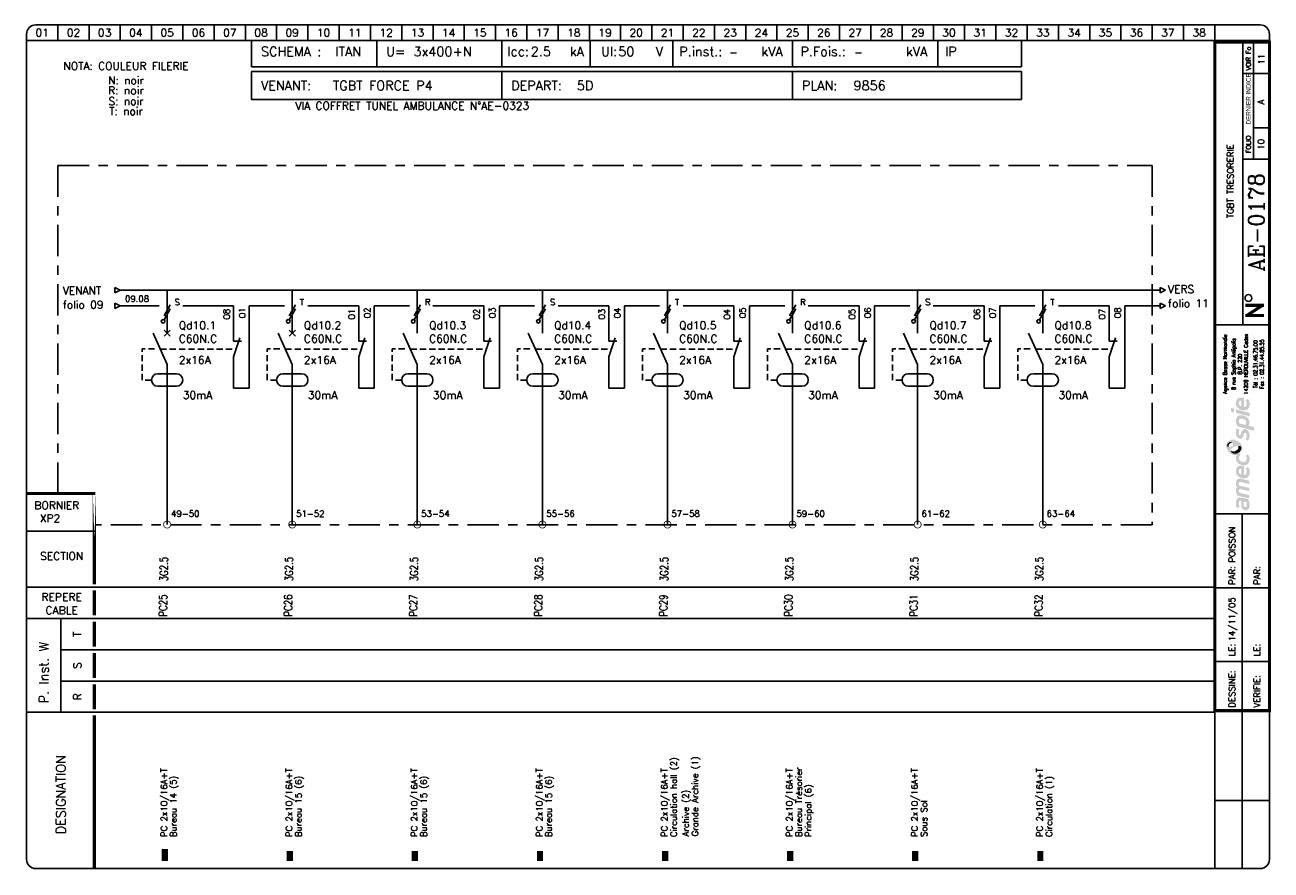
# Model space of a CAD drawing. Header units: millimetres. Extents: x 0 to 398, y -1 to 270.
import ezdxf
from ezdxf.enums import TextEntityAlignment as Align

# ---------------------------------------------------------------- set-up
doc = ezdxf.new("R2010")
doc.units = ezdxf.units.MM
doc.header["$LTSCALE"] = 20
doc.header["$MEASUREMENT"] = 0
doc.linetypes.add('AXES', pattern=[0.95, 0.5, -0.15, 0.15, -0.15])
doc.linetypes.add('DISCONTINU', pattern=[0.15, 0.1, -0.05])
for name, color, linetype in [('POINTILLE', 5, 'DISCONTINU'), ('TEXTE', 3, 'Continuous'), ('TRAIAXE', 6, 'AXES'), ('TRAIFIN', 1, 'Continuous'), ('TRAIGROS', 2, 'Continuous'), ('TRAIMOY', 4, 'Continuous')]:
    doc.layers.add(name, color=color, linetype=linetype)
doc.styles.add('ROMANC', font='romanc')
doc.styles.add('ROMANS8', font='ROMANS8.shx')
doc.styles.get("Standard").update_dxf_attribs({"font": 'simplex.shx'})
doc.styles.add('TEXTE', font='txt8', dxfattribs={"height": 2.5})
doc.styles.add('TXT', font='txt', dxfattribs={"width": 0.8})

# ---------------------------------------------------------------- blocks, each defined once
blk = doc.blocks.new('CART')
at = {"layer": 'TEXTE', "color": 7}
for p, q in [((72.02, 264.91), (72.02, 256.49)), ((112.02, 264.91), (112.02, 256.49)), ((152.02, 264.91), (152.02, 256.49)), ((180.26, 264.91), (180.26, 256.49)), ((206.73, 264.91), (206.73, 256.49)), ((244.98, 264.91), (244.98, 256.49)), ((291.46, 264.91), (291.46, 256.49)), ((318.22, 264.91), (318.22, 256.49)), ((318.22, 256.49), (72.02, 256.49)), ((72, 255), (318.25, 255)), ((72, 246), (72, 255)), ((152, 255), (152, 246)), ((245, 255), (245, 246)), ((318.25, 255), (318.25, 246)), ((318.25, 246), (72, 246)), ((11.02, 79.91), (11.02, 49.91))]:
    blk.add_line(p, q, dxfattribs=at)
at = {"layer": 'TEXTE', "color": 7, "const_width": 1}
for points in [[(395.77, 180.16), (389.77, 180.16)], [(390.27, 176.91), (395.27, 180.16)], [(395.77, 176.91), (389.77, 176.91)]]:
    blk.add_lwpolyline(points, dxfattribs=at)
at = {"layer": 'TEXTE', "color": 7}
blk.add_circle((390.78, 182.5), 1.08, dxfattribs=at)
at = {"layer": 'TRAIAXE', "color": 6}
for p, q in [((10.02, 224.91), (360.02, 224.91)), ((10.02, 119.91), (10.02, 224.91)), ((360.02, 224.91), (360.02, 109.91)), ((360.02, 109.91), (22.02, 109.91))]:
    blk.add_line(p, q, dxfattribs=at)
at = {"layer": 'TRAIFIN', "color": 7}
for p, q in [((10.02, 269.91), (10.02, 264.91)), ((20.02, 269.91), (20.02, 264.91)), ((30.02, 269.91), (30.02, 264.91)), ((40.02, 269.91), (40.02, 264.91)), ((50.02, 269.91), (50.02, 264.91)), ((60.02, 269.91), (60.02, 264.91)), ((70.02, 269.91), (70.02, 264.91)), ((80.02, 269.91), (80.02, 264.91)), ((90.02, 269.91), (90.02, 264.91)), ((100.02, 269.91), (100.02, 264.91)), ((110.02, 269.91), (110.02, 264.91)), ((120.02, 269.91), (120.02, 264.91)), ((130.02, 269.91), (130.02, 264.91)), ((140.02, 269.91), (140.02, 264.91)), ((150.02, 269.91), (150.02, 264.91)), ((160.02, 269.91), (160.02, 264.91)), ((170.02, 269.91), (170.02, 264.91)), ((180.02, 269.91), (180.02, 264.91)), ((190.02, 269.91), (190.02, 264.91)), ((200.02, 269.91), (200.02, 264.91)), ((210.02, 269.91), (210.02, 264.91)), ((220.02, 269.91), (220.02, 264.91)), ((230.02, 269.91), (230.02, 264.91)), ((240.02, 269.91), (240.02, 264.91)), ((250.02, 269.91), (250.02, 264.91)), ((260.02, 269.91), (260.02, 264.91)), ((270.02, 269.91), (270.02, 264.91)), ((280.02, 269.91), (280.02, 264.91)), ((290.02, 269.91), (290.02, 264.91)), ((300.02, 269.91), (300.02, 264.91)), ((310.02, 269.91), (310.02, 264.91)), ((320.02, 269.91), (320.02, 264.91)), ((330.02, 269.91), (330.02, 264.91)), ((340.02, 269.91), (340.02, 264.91)), ((350.02, 269.91), (350.02, 264.91)), ((360.02, 269.91), (360.02, 264.91)), ((370.02, 269.91), (370.02, 264.91)), ((380.02, 269.91), (380.02, 264.91)), ((392.43, 226.95), (392.43, 264.41)), ((392.43, 237), (396.98, 237))]:
    blk.add_line(p, q, dxfattribs=at)
at = {"layer": 'TRAIGROS', "color": 7}
for p, q in [((3.02, 269.91), (394.52, 269.91)), ((0.02, 266.91), (0.02, 264.91)), ((397.52, 264.91), (0.02, 264.91)), ((397.52, 264.91), (0.02, 264.91)), ((0.02, 264.91), (0.02, 2.91)), ((389.02, 173.91), (389.02, 264.41)), ((397.52, 266.91), (397.52, 264.91)), ((397.52, 2.91), (397.52, 264.91)), ((389.02, 254.41), (397.02, 254.41)), ((389.02, 226.92), (397.02, 226.92)), ((380.02, 173.91), (397.52, 173.91)), ((380.02, 113.43), (397.53, 113.43)), ((0.02, 107.91), (22.02, 107.91)), ((0.02, 89.91), (380.02, 89.91)), ((11.02, 79.91), (0.02, 79.91)), ((11.02, 79.91), (380.02, 79.91)), ((11.02, 69.91), (380.02, 69.91)), ((11.02, 59.91), (380.02, 59.91)), ((0.02, 49.91), (380.02, 49.91)), ((380.02, -0.12), (380.02, 50.43)), ((3.02, -0.09), (394.52, -0.09))]:
    blk.add_line(p, q, dxfattribs=at)
for points, const_width in [([(380.02, 264.41), (380.02, 50.43), (397.52, 50.43), (397.52, 264.41), (380.02, 264.41)], 1), ([(0.02, 119.91), (22.02, 119.91)], 1), ([(21.73, 88.91), (21.73, 80.91)], 1), ([(21.73, 78.91), (21.73, 70.91)], 1), ([(21.73, 68.91), (21.73, 60.91)], 1), ([(21.73, 58.91), (21.73, 50.91)], 1), ([(21.73, 48.91), (21.73, 43.38)], 1), ([(21.73, 43.38), (21.73, -0.09)], 1), ([(44.23, 6.14), (44.23, 2.27)], 2), ([(84.23, 5.5), (84.23, 2.27)], 2), ([(124.23, 5.5), (124.23, 2.27)], 2), ([(164.23, 5.5), (164.23, 2.27)], 2), ([(204.23, 5.5), (204.23, 2.27)], 2), ([(244.23, 5.5), (244.23, 2.27)], 2), ([(284.23, 5.5), (284.23, 2.27)], 2), ([(324.23, 5.5), (324.23, 2.27)], 2)]:
    blk.add_lwpolyline(points, dxfattribs=dict(at, const_width=const_width))
at = {"layer": 'TRAIGROS', "color": 7, "const_width": 1}
blk.add_lwpolyline([(21.73, 119.95), (21.73, 90.91)], close=True, dxfattribs=at)
at = {"layer": 'TRAIGROS', "color": 7}
for centre, start, end in [((3.02, 266.91), 90, 180), ((394.52, 266.91), 0, 90), ((3.02, 2.91), 180, 270), ((394.52, 2.91), 270, 0)]:
    blk.add_arc(centre, 3, start, end, dxfattribs=at)
at = {"layer": 'TRAIMOY', "color": 7}
for p, q in [((388.77, -0.1), (388.77, 113.43)), ((380.02, 89.73), (397.53, 89.73)), ((380.02, 66.18), (397.53, 66.18)), ((380.02, 21.66), (397.53, 21.66))]:
    blk.add_line(p, q, dxfattribs=at)
at = {"layer": 'TEXTE', "color": 7}
for s, p in [('01', (5.02, 267.41)), ('02', (15.02, 267.41)), ('03', (25.02, 267.41)), ('04', (35.02, 267.41)), ('05', (45.02, 267.41)), ('06', (55.02, 267.41)), ('07', (65.02, 267.41)), ('08', (75.02, 267.41)), ('09', (85.02, 267.41)), ('10', (95.02, 267.41)), ('11', (105.02, 267.41)), ('12', (115.02, 267.41)), ('13', (125.02, 267.41)), ('14', (135.02, 267.41)), ('15', (145.02, 267.41)), ('16', (155.02, 267.41)), ('17', (165.02, 267.41)), ('18', (175.02, 267.41)), ('19', (185.02, 267.41)), ('20', (195.02, 267.41)), ('21', (205.02, 267.41)), ('22', (215.02, 267.41)), ('23', (225.02, 267.41)), ('24', (235.02, 267.41)), ('25', (245.02, 267.41)), ('26', (255.02, 267.41)), ('27', (265.02, 267.41)), ('28', (275.02, 267.41)), ('29', (285.02, 267.41)), ('30', (295.02, 267.41)), ('31', (305.02, 267.41)), ('32', (315.02, 267.41)), ('33', (325.02, 267.41)), ('34', (335.02, 267.41)), ('35', (345.02, 267.41)), ('36', (355.02, 267.41)), ('37', (365.02, 267.41)), ('38', (375.02, 267.41))]:
    blk.add_text(s, height=2.5, dxfattribs=at).set_placement(p, align=Align.MIDDLE)
for s, height, p in [('kA', 3, (173.77, 259.91)), ('Ul:', 3, (183.77, 259.91)), ('P.inst.:', 3, (208.77, 259.91)), ('kVA', 3, (235.02, 259.91)), ('P.Fois.:', 3, (247.52, 259.91)), ('kVA', 3, (281.27, 259.91)), ('SCHEMA :', 3, (75.02, 259.91)), ('U=', 3, (115.02, 259.91)), ('Icc:', 3, (153.77, 259.91)), ('V', 3, (201.27, 259.91)), ('IP', 3, (293.77, 259.91)), ('VENANT:', 3, (75, 249)), ('DEPART:', 3, (155, 249)), ('PLAN:', 3, (248, 249)), ('BORNIER', 2.5, (2.52, 114.91))]:
    blk.add_text(s, height=height, dxfattribs=at).set_placement(p)
at = {"layer": 'TEXTE', "color": 7, "width": 0.867769}
blk.add_text('VOIR Fo', height=1.5, rotation=90, dxfattribs=at).set_placement((391.52, 255.41), (391.52, 262.91), align=Align.FIT)
at = {"layer": 'TEXTE', "color": 7, "style": 'TXT', "width": 0.8}
blk.add_text('DERNIER INDICE', height=1.5, rotation=90, dxfattribs=at).set_placement((391.52, 238.03))
at = {"layer": 'TEXTE', "color": 7}
for s, height, p in [('FOLIO', 1.5, (391.52, 231.67)), ('T', 2.5, (17.52, 74.91)), ('S', 2.5, (17.52, 64.91)), ('R', 2.5, (17.52, 54.91))]:
    blk.add_text(s, height=height, rotation=90, dxfattribs=at).set_placement(p, align=Align.CENTER)
for s, p in [('SECTION', (11.27, 98.66)), ('REPERE', (11.27, 85.59)), ('CABLE', (11.27, 81.3))]:
    blk.add_text(s, height=2.5, dxfattribs=at).set_placement(p, align=Align.CENTER)
for s, height, p in [('PAR:', 2, (386.53, 90.73)), ('PAR:', 2, (394.53, 90.73)), ('P. Inst. W', 3, (7.05, 52.81)), ('LE:', 2, (386.53, 67.86)), ('LE:', 2, (394.53, 67.86)), ('DESSINE:', 2, (386.53, 51.43)), ('VERIFIE:', 2, (394.53, 51.43)), ('DESIGNATION', 3, (12.52, 10.91))]:
    blk.add_text(s, height=height, rotation=90, dxfattribs=at).set_placement(p)
at = {"layer": 'TEXTE', "color": 4, "style": 'ROMANC'}
for tag, height, p in [('FOLIO_SUIVANT', 2, (395.92, 258.95)), ('INDICE', 2, (395.81, 245.26)), ('FOLIO', 2, (395.81, 231.67)), ('NUMERO', 5, (395.81, 206.7))]:
    blk.add_attdef(tag, text='', height=height, rotation=90, dxfattribs=at).set_placement(p, align=Align.CENTER)
for tag, p, height in [('REGIME_DE_NEUTRE', (98.77, 259.91), 3), ('TENSION', (123.77, 259.91), 3), ('ICC', (161.27, 259.91), 3), ('UI', (189.27, 259.91), 3), ('P_INSTAL', (224.73, 259.91), 2.5), ('PUISSSANCE_DE_FOISO', (264.73, 259.91), 2.5), ('VENANT_DE', (98, 249), 3), ('DEPART', (176, 249), 3), ('PLAN', (264.5, 249), 3)]:
    blk.add_attdef(tag, p, '', height=height, dxfattribs=at)
blk.add_attdef('INTITULE_DU_PLAN', text='', height=2, rotation=90, dxfattribs=at).set_placement((385.02, 219.91), align=Align.MIDDLE)
for tag, p in [('DESSINATEUR', (386.55, 97.87)), ('DATE', (386.53, 72.67))]:
    blk.add_attdef(tag, p, '', height=2, rotation=90, dxfattribs=at)
blk = doc.blocks.new('JC')
at = {"layer": 'TEXTE'}
for s, p in [('NOTA: COULEUR FILERIE', (10.73, 20.01)), ('N: noir', (10.73, 15.46)), ('R: noir', (10.73, 12.25)), ('S: noir', (10.73, 8.81)), ('T: noir', (10.73, 5.6))]:
    blk.add_text(s, height=2.5, dxfattribs=at).set_placement(p, align=Align.MIDDLE)
blk = doc.blocks.new('LOGO')
h = blk.add_hatch(color=187)
h.paths.add_polyline_path([(0.27, -25.15), (-0.26, -25.03), (-0.61, -25.01), (-0.96, -25.01), (-1.3, -25.15), (-1.56, -25.39), (-1.76, -25.66), (-1.92, -26.06), (-2.01, -26.61), (-2, -27.13), (-1.95, -27.54), (-1.82, -27.98), (-1.59, -28.49), (-0.78, -28.03), (-0.88, -27.84), (-0.99, -27.58), (-1.06, -27.27), (-1.09, -26.94), (-1.07, -26.65), (-1.03, -26.36), (-0.9, -26.15), (-0.74, -26.05), (-0.59, -26.04), (-0.23, -26.1), (-0.26, -26.47), (-0.29, -26.77), (-0.31, -27.1), (-0.31, -27.41), (-0.26, -27.77), (-0.19, -28.1), (-0.05, -28.44), (0.2, -28.78), (0.48, -28.98), (0.87, -29.11), (1.22, -29.1), (1.58, -29.04), (1.84, -28.87), (2.14, -28.53), (2.3, -28.16), (2.37, -27.71), (2.36, -27.1), (2.28, -26.51), (2.08, -25.89), (1.89, -25.54), (0.84, -25.3)])
h.paths.add_polyline_path([(0.54, -26.31), (1.32, -26.47), (1.41, -26.69), (1.48, -27.01), (1.49, -27.42), (1.48, -27.74), (1.4, -27.9), (1.29, -28.03), (1.14, -28.09), (0.96, -28.1), (0.81, -28.07), (0.69, -27.97), (0.6, -27.85), (0.54, -27.71), (0.5, -27.54), (0.49, -27.3), (0.49, -27.06), (0.5, -26.59)], flags=16)
h.paths.add_polyline_path([(-0.88, -23.47), (-0.97, -23.29), (-1.06, -23.08), (-1.08, -22.86), (-1.05, -22.63), (-0.97, -22.45), (-0.79, -22.36), (-0.5, -22.33), (2.29, -23.01), (2.29, -21.94), (-0.8, -21.24), (-0.96, -21.08), (-1.06, -20.77), (-1.1, -20.45), (-1, -20.2), (-0.87, -20.11), (-0.7, -20.03), (-0.48, -20.05), (2.29, -20.7), (2.29, -19.65), (-0.36, -19.01), (-0.65, -19), (-1.01, -19.01), (-1.3, -19.12), (-1.55, -19.28), (-1.77, -19.54), (-1.9, -19.8), (-1.98, -20), (-2.02, -20.38), (-2.01, -20.76), (-1.91, -21.13), (-1.79, -21.45), (-1.64, -21.71), (-1.75, -21.83), (-1.89, -22.08), (-1.98, -22.36), (-2.01, -22.66), (-2.01, -23), (-1.95, -23.36), (-1.85, -23.71), (-1.69, -24.08), (-1.5, -24.43), (2.29, -25.32), (2.29, -24.26)])
h.paths.add_polyline_path([(-0.19, -14.81), (-0.51, -14.81), (-0.91, -14.88), (-1.19, -15), (-1.42, -15.16), (-1.64, -15.38), (-1.83, -15.67), (-1.95, -15.97), (-2, -16.26), (-2.02, -16.52), (-2.01, -16.84), (-1.96, -17.15), (-1.84, -17.46), (-1.65, -17.81), (-1.41, -18.09), (-1.14, -18.33), (-0.89, -18.51), (-0.59, -18.68), (-0.17, -18.82), (0.24, -18.89), (0.59, -18.91), (0.98, -18.88), (1.37, -18.75), (1.77, -18.51), (2.17, -18.06), (2.33, -17.58), (2.38, -17.11), (2.38, -16.56), (2.33, -16.15), (2.2, -15.79), (2.03, -15.5), (1.82, -15.25), (1.14, -15.68), (1.3, -15.94), (1.42, -16.3), (1.49, -16.68), (1.49, -16.99), (1.43, -17.33), (1.23, -17.63), (0.99, -17.81), (0.79, -17.86), (0.6, -17.84), (0.6, -14.97), (0.23, -14.85)])
h.paths.add_polyline_path([(-0.26, -17.69), (-0.43, -17.64), (-0.58, -17.55), (-0.76, -17.39), (-0.9, -17.24), (-1.01, -17.02), (-1.06, -16.86), (-1.08, -16.63), (-1.06, -16.36), (-0.96, -16.16), (-0.83, -15.98), (-0.62, -15.87), (-0.44, -15.83), (-0.26, -15.83)], flags=16)
h.paths.add_polyline_path([(-0.09, -13.56), (-0.44, -13.4), (-0.74, -13.16), (-0.95, -12.9), (-1.04, -12.61), (-1.08, -12.36), (-1.02, -12.05), (-0.89, -11.83), (-0.73, -11.69), (-0.61, -11.61), (-0.5, -11.55), (-0.88, -10.89), (-1.08, -11.04), (-1.32, -11.18), (-1.51, -11.28), (-1.78, -11.38), (-1.87, -11.55), (-1.97, -11.89), (-2.01, -12.3), (-1.98, -12.76), (-1.82, -13.35), (-1.54, -13.76), (-1.25, -14.08), (-0.85, -14.34), (-0.48, -14.51), (-0.05, -14.65), (0.44, -14.71), (0.94, -14.69), (1.47, -14.5), (1.83, -14.25), (2.09, -13.94), (2.26, -13.6), (2.36, -13.21), (2.39, -12.82), (2.37, -12.43), (2.27, -11.98), (2.07, -11.58), (1.82, -11.23), (1.12, -11.67), (1.29, -11.95), (1.43, -12.27), (1.45, -12.61), (1.43, -12.96), (1.23, -13.36), (0.95, -13.57), (0.61, -13.63), (0.31, -13.63)])
h.paths.add_polyline_path([(1.25, -3.19), (0.94, -3.13), (0.59, -3.14), (0.32, -3.25), (0.1, -3.49), (-0.12, -3.81), (-0.25, -4.17), (-0.38, -4.62), (-0.46, -4.92), (-0.59, -5.03), (-0.74, -5.08), (-0.86, -5.03), (-0.96, -4.94), (-1.06, -4.74), (-1.12, -4.53), (-1.11, -4.23), (-1.07, -3.86), (-1.01, -3.51), (-0.93, -3.23), (-1.72, -2.85), (-1.84, -3.12), (-1.93, -3.4), (-1.97, -3.68), (-2, -3.98), (-2.02, -4.32), (-2, -4.65), (-1.94, -5.01), (-1.8, -5.31), (-1.64, -5.58), (-1.4, -5.84), (-1.11, -6.04), (-0.85, -6.17), (-0.56, -6.2), (-0.24, -6.15), (0.01, -5.99), (0.18, -5.81), (0.32, -5.51), (0.41, -5.18), (0.51, -4.86), (0.57, -4.63), (0.67, -4.45), (0.78, -4.33), (0.97, -4.29), (1.15, -4.35), (1.3, -4.55), (1.41, -4.85), (1.44, -5.24), (1.41, -5.62), (1.33, -5.91), (1.23, -6.15), (1.09, -6.39), (1.78, -6.81), (1.86, -6.74), (1.97, -6.61), (2.14, -6.32), (2.27, -6), (2.36, -5.62), (2.37, -5.24), (2.35, -4.86), (2.3, -4.52), (2.19, -4.21), (2.03, -3.92), (1.85, -3.65), (1.57, -3.35)])
h.paths.add_polyline_path([(1.14, 0.91), (0.82, 1.08), (0.5, 1.2), (0.1, 1.27), (-0.26, 1.3), (-0.73, 1.29), (-1.12, 1.19), (-1.38, 1.04), (-1.61, 0.8), (-1.77, 0.55), (-1.89, 0.33), (-1.98, 0.01), (-2.01, -0.32), (-1.99, -0.65), (-1.95, -1.02), (-1.88, -1.34), (-1.76, -1.63), (-1.63, -1.96), (-1.52, -2.24), (3.84, -3.66), (3.84, -2.51), (1.96, -2.01), (2.11, -1.85), (2.24, -1.56), (2.27, -1.32), (2.29, -1.04), (2.27, -0.75), (2.21, -0.44), (2.07, -0.1), (1.9, 0.2), (1.71, 0.44), (1.43, 0.71)])
h.paths.add_polyline_path([(0.98, -1.77), (-0.92, -1.28), (-0.98, -1.1), (-1.05, -0.84), (-1.07, -0.56), (-1.04, -0.29), (-0.94, -0.06), (-0.77, 0.11), (-0.53, 0.2), (-0.24, 0.22), (0.04, 0.2), (0.35, 0.13), (0.58, 0.05), (0.81, -0.07), (1.02, -0.24), (1.19, -0.46), (1.27, -0.68), (1.28, -0.93), (1.28, -1.16), (1.24, -1.43), (1.15, -1.61)], flags=16)
h.paths.add_polyline_path([(-1.97, 3.22), (-1.97, 2.11), (2.35, 0.95), (2.35, 2.06)])
h.paths.add_polyline_path([(-3.55, 3.65), (-3.55, 2.48), (-2.65, 2.25), (-2.65, 3.43)])
h.paths.add_polyline_path([(-0.19, 6.99), (-0.51, 6.99), (-0.91, 6.92), (-1.19, 6.81), (-1.42, 6.64), (-1.64, 6.43), (-1.83, 6.14), (-1.95, 5.83), (-2, 5.54), (-2.02, 5.28), (-2.01, 4.96), (-1.96, 4.66), (-1.84, 4.34), (-1.65, 4), (-1.41, 3.71), (-1.14, 3.48), (-0.89, 3.29), (-0.59, 3.12), (-0.17, 2.98), (0.24, 2.92), (0.59, 2.89), (0.98, 2.93), (1.37, 3.06), (1.77, 3.29), (2.17, 3.75), (2.33, 4.22), (2.38, 4.7), (2.38, 5.24), (2.33, 5.65), (2.2, 6.02), (2.03, 6.3), (1.82, 6.56), (1.14, 6.13), (1.3, 5.87), (1.42, 5.5), (1.49, 5.12), (1.49, 4.82), (1.43, 4.47), (1.23, 4.17), (0.99, 4), (0.79, 3.94), (0.6, 3.96), (0.6, 6.83), (0.23, 6.96)])
h.paths.add_polyline_path([(-0.26, 4.11), (-0.43, 4.16), (-0.58, 4.26), (-0.76, 4.42), (-0.9, 4.56), (-1.01, 4.78), (-1.06, 4.95), (-1.08, 5.17), (-1.06, 5.44), (-0.96, 5.64), (-0.83, 5.82), (-0.62, 5.93), (-0.44, 5.97), (-0.26, 5.97)], flags=16)
h = blk.add_hatch(color=135)
h.paths.add_polyline_path([(-2.62, -6.48), (-2.99, -6.44), (-3.33, -6.46), (-3.66, -6.54), (-3.9, -6.66), (-4.19, -6.88), (-4.48, -7.12), (-4.72, -7.4), (-4.9, -7.71), (-5.08, -8.08), (-5.15, -8.51), (-5.14, -8.84), (-5.03, -9.22), (-4.88, -9.56), (-4.68, -9.88), (-4.46, -10.22), (-4.19, -10.51), (-3.87, -10.81), (-3.57, -11.02), (-3.23, -11.21), (-2.91, -11.36), (-2.54, -11.44), (-2.16, -11.45), (-1.78, -11.38), (-1.51, -11.28), (-1.32, -11.18), (-1.08, -11.04), (-0.88, -10.89), (-0.73, -10.77), (-0.54, -10.54), (-0.29, -10.22), (-0.06, -9.77), (0.06, -9.2), (0.05, -8.64), (-0.11, -8.22), (-0.36, -7.85), (-0.69, -7.52), (-1.07, -7.21), (-1.43, -6.95), (-1.9, -6.73), (-2.27, -6.57)])
h.paths.add_polyline_path([(-2.94, -7.94), (-2.93, -8.06), (-2.93, -8.18), (-2.98, -8.34), (-3.08, -8.43), (-3.22, -8.54), (-3.43, -8.66), (-3.65, -8.75), (-3.89, -8.84), (-4.16, -8.87), (-4.34, -8.85), (-4.5, -8.82), (-4.67, -8.73), (-4.76, -8.58), (-4.8, -8.43), (-4.79, -8.24), (-4.75, -8.06), (-4.69, -7.92), (-4.59, -7.78), (-4.48, -7.64), (-4.34, -7.51), (-4.19, -7.41), (-4, -7.31), (-3.79, -7.28), (-3.58, -7.31), (-3.42, -7.38), (-3.25, -7.49), (-3.12, -7.62), (-3.02, -7.79)], flags=16)
h.paths.add_polyline_path([(-1.84, -8.57), (-1.32, -8.49), (-1.12, -8.49), (-0.87, -8.49), (-0.65, -8.57), (-0.45, -8.72), (-0.32, -8.9), (-0.26, -9.1), (-0.28, -9.35), (-0.35, -9.63), (-0.51, -9.97), (-0.73, -10.32), (-1.02, -10.58), (-1.39, -10.82), (-1.78, -10.98), (-2.23, -11.04), (-2.55, -11.01), (-2.82, -10.95), (-3.16, -10.77), (-3.4, -10.52), (-3.53, -10.28), (-3.6, -10.02), (-3.6, -9.73), (-3.5, -9.48), (-3.31, -9.23), (-3, -9.04), (-2.68, -8.88), (-2.26, -8.71)], flags=16)
h = blk.add_hatch(color=253)
h.paths.add_polyline_path([(-4, -7.31), (-4.19, -7.41), (-4.34, -7.51), (-4.48, -7.64), (-4.59, -7.78), (-4.69, -7.92), (-4.75, -8.06), (-4.79, -8.24), (-4.8, -8.43), (-4.76, -8.58), (-4.67, -8.73), (-4.5, -8.82), (-4.34, -8.85), (-4.36, -8.64), (-4.33, -8.43), (-4.27, -8.21), (-4.19, -8.05), (-4.09, -7.91), (-3.95, -7.79), (-3.82, -7.69), (-3.65, -7.62), (-3.47, -7.58), (-3.28, -7.58), (-3.12, -7.62), (-3.25, -7.49), (-3.42, -7.38), (-3.58, -7.31), (-3.79, -7.28)])
h.paths.add_polyline_path([(-0.87, -8.49), (-1.12, -8.49), (-1.32, -8.49), (-1.27, -8.65), (-1.22, -8.89), (-1.24, -9.17), (-1.31, -9.4), (-1.45, -9.63), (-1.67, -9.84), (-1.91, -10), (-2.2, -10.15), (-2.48, -10.22), (-2.71, -10.25), (-2.97, -10.24), (-3.22, -10.21), (-3.44, -10.12), (-3.6, -10.02), (-3.53, -10.28), (-3.4, -10.52), (-3.16, -10.77), (-2.82, -10.95), (-2.55, -11.01), (-2.23, -11.04), (-1.78, -10.98), (-1.39, -10.82), (-1.02, -10.58), (-0.73, -10.32), (-0.51, -9.97), (-0.35, -9.63), (-0.28, -9.35), (-0.26, -9.1), (-0.32, -8.9), (-0.45, -8.72), (-0.65, -8.57)])
at = {"color": 7, "style": 'ROMANS8', "width": 0.8}
for s, height, p in [('Agence Basse Normandie', 1.2384, (-4.85, 17.68)), ('8 rue Sophia Antipolis', 1.2384, (-2.12, 17.68)), ('14209 HEROUVILLE Cedex', 1.2384, (1.84, 17.68)), ('B.P. 220', 1.238, (-0.08, 17.68)), ('Tél : 02.31.46.75.00', 1.2384, (4.88, 17.68)), ('Fax : 02.31.44.85.55', 1.2384, (6.91, 17.68))]:
    blk.add_text(s, height=height, rotation=90, dxfattribs=at).set_placement(p, align=Align.CENTER)
blk = doc.blocks.new('U100')
at = {"layer": 'TRAIFIN'}
for p, q in [((1.11, 2.62), (-0.89, -0.88)), ((-0.89, -2.13), (1.11, 1.37))]:
    blk.add_line(p, q, dxfattribs=at)
blk.add_circle((-1.18, -2.64), 0.585, dxfattribs=at)
blk = doc.blocks.new('R12')
at = {"layer": 'TRAIFIN'}
blk.add_line((0, 0), (0, 10), dxfattribs=at)
at = {"layer": 'TRAIGROS'}
for p, q in [((2, 16), (0, 10)), ((0, 15), (2.5, 15))]:
    blk.add_line(p, q, dxfattribs=at)
blk = doc.blocks.new('U75')
at = {"layer": 'TRAIFIN', "const_width": 0.25}
blk.add_lwpolyline([(-1.125, 0, 1), (1.125, 0, 1)], format="xyb", close=True, dxfattribs=at)

msp = doc.modelspace()

# ---------------------------------------------------------------- linework, layer by layer
for p, q in [((28.22, 185.89), (30, 185)), ((28.22, 185.89), (28.22, 184.11)), ((28.22, 184.11), (30, 185)), ((362.5, 185.89), (364.28, 185)), ((362.5, 185.89), (362.5, 184.11)), ((362.5, 184.11), (364.28, 185)), ((28.22, 180.89), (30, 180)), ((28.22, 180.89), (28.22, 179.11)), ((28.22, 179.11), (30, 180)), ((362.5, 180.89), (364.28, 180)), ((362.5, 180.89), (362.5, 179.11)), ((362.5, 179.11), (364.28, 180))]:
    msp.add_line(p, q)
at = {"layer": 'POINTILLE'}
for p, q in [((42.8, 166.14), (67.06, 166.14)), ((82.8, 166.14), (107.06, 166.14)), ((122.8, 166.14), (147.06, 166.14)), ((162.8, 166.14), (187.06, 166.14)), ((202.8, 166.14), (227.06, 166.14)), ((242.8, 166.14), (267.06, 166.14)), ((282.8, 166.14), (307.06, 166.14)), ((322.8, 166.14), (347.06, 166.14))]:
    msp.add_line(p, q, dxfattribs=at)
at = {"layer": 'POINTILLE', "flags": 128}
for points in [[(40, 156.25), (37, 156.25), (37, 166.25), (42, 166.25)], [(80, 156.25), (77, 156.25), (77, 166.25), (82, 166.25)], [(120, 156.25), (117, 156.25), (117, 166.25), (122, 166.25)], [(160, 156.25), (157, 156.25), (157, 166.25), (162, 166.25)], [(200, 156.25), (197, 156.25), (197, 166.25), (202, 166.25)], [(240, 156.25), (237, 156.25), (237, 166.25), (242, 166.25)], [(280, 156.25), (277, 156.25), (277, 166.25), (282, 166.25)], [(320, 156.25), (317, 156.25), (317, 166.25), (322, 166.25)]]:
    msp.add_lwpolyline(points, dxfattribs=at)
at = {"layer": 'TRAIFIN'}
for p, q in [((66.25, 168.71), (66.25, 180)), ((71.25, 153.64), (71.25, 180)), ((106.25, 168.71), (106.25, 180)), ((111.25, 153.64), (111.25, 180)), ((146.25, 168.71), (146.25, 180)), ((151.25, 153.64), (151.25, 180)), ((186.25, 168.71), (186.25, 180)), ((191.25, 153.64), (191.25, 180)), ((226.25, 168.71), (226.25, 180)), ((231.25, 153.64), (231.25, 180)), ((266.25, 168.71), (266.25, 180)), ((271.25, 153.64), (271.25, 180)), ((306.25, 168.71), (306.25, 180)), ((311.25, 153.64), (311.25, 180)), ((346.25, 168.71), (346.25, 180)), ((351.25, 153.64), (351.25, 180)), ((66.25, 153.71), (66.25, 153.64)), ((66.25, 153.64), (71.25, 153.64)), ((106.25, 153.71), (106.25, 153.64)), ((106.25, 153.64), (111.25, 153.64)), ((146.25, 153.71), (146.25, 153.64)), ((146.25, 153.64), (151.25, 153.64)), ((186.25, 153.71), (186.25, 153.64)), ((186.25, 153.64), (191.25, 153.64)), ((226.25, 153.71), (226.25, 153.64)), ((226.25, 153.64), (231.25, 153.64)), ((266.25, 153.71), (266.25, 153.64)), ((266.25, 153.64), (271.25, 153.64)), ((306.25, 153.71), (306.25, 153.64)), ((306.25, 153.64), (311.25, 153.64)), ((346.25, 153.71), (346.25, 153.64)), ((346.25, 153.64), (351.25, 153.64))]:
    msp.add_line(p, q, dxfattribs=at)
for points in [[(30, 180), (42.5, 180)], [(50, 180), (66.25, 180)], [(50, 180), (66.25, 180)], [(71.25, 180), (82.5, 180)], [(90, 180), (106.25, 180)], [(111.25, 180), (122.5, 180)], [(130, 180), (146.25, 180)], [(151.25, 180), (162.5, 180)], [(170, 180), (186.25, 180)], [(191.25, 180), (202.5, 180)], [(210, 180), (226.25, 180)], [(231.25, 180), (242.5, 180)], [(250, 180), (266.25, 180)], [(271.25, 180), (282.5, 180)], [(290, 180), (306.25, 180)], [(311.25, 180), (322.5, 180)], [(330, 180), (346.25, 180)], [(351.25, 180), (362.5, 180)]]:
    msp.add_lwpolyline(points, dxfattribs=at)
at = {"layer": 'TRAIGROS'}
for p, q in [((362.5, 185), (30, 185)), ((44, 170.25), (46, 172.25)), ((44, 172.25), (46, 170.25)), ((84, 172.25), (86, 170.25)), ((84, 170.25), (86, 172.25)), ((40.5, 171.25), (45, 161.25)), ((80.5, 171.25), (85, 161.25)), ((120.5, 171.25), (125, 161.25)), ((160.5, 171.25), (165, 161.25)), ((200.5, 171.25), (205, 161.25)), ((240.5, 171.25), (245, 161.25)), ((280.5, 171.25), (285, 161.25)), ((320.5, 171.25), (325, 161.25)), ((42, 158.25), (48, 158.25)), ((82, 158.25), (88, 158.25)), ((122, 158.25), (128, 158.25)), ((162, 158.25), (168, 158.25)), ((202, 158.25), (208, 158.25)), ((242, 158.25), (248, 158.25)), ((282, 158.25), (288, 158.25)), ((322, 158.25), (328, 158.25)), ((48, 154.25), (42, 154.25)), ((88, 154.25), (82, 154.25)), ((128, 154.25), (122, 154.25)), ((168, 154.25), (162, 154.25)), ((208, 154.25), (202, 154.25)), ((248, 154.25), (242, 154.25)), ((288, 154.25), (282, 154.25)), ((328, 154.25), (322, 154.25))]:
    msp.add_line(p, q, dxfattribs=at)
for centre, start, end in [((42, 156.25), 90, 270), ((48, 156.25), 270, 90), ((82, 156.25), 90, 270), ((88, 156.25), 270, 90), ((122, 156.25), 90, 270), ((128, 156.25), 270, 90), ((162, 156.25), 90, 270), ((168, 156.25), 270, 90), ((202, 156.25), 90, 270), ((208, 156.25), 270, 90), ((242, 156.25), 90, 270), ((248, 156.25), 270, 90), ((282, 156.25), 90, 270), ((288, 156.25), 270, 90), ((322, 156.25), 90, 270), ((328, 156.25), 270, 90)]:
    msp.add_arc(centre, 2, start, end, dxfattribs=at)
at = {"layer": 'TRAIMOY'}
for p, q in [((45, 185), (45, 171.25)), ((85, 185), (85, 171.25)), ((125, 185), (125, 171.25)), ((165, 185), (165, 171.25)), ((205, 185), (205, 171.25)), ((245, 185), (245, 171.25)), ((285, 185), (285, 171.25)), ((325, 185), (325, 171.25)), ((45, 161.25), (45, 110)), ((85, 161.25), (85, 110)), ((125, 161.25), (125, 110)), ((165, 161.25), (165, 110)), ((205, 161.25), (205, 110)), ((245, 161.25), (245, 110)), ((285, 161.25), (285, 110)), ((325, 161.25), (325, 110))]:
    msp.add_line(p, q, dxfattribs=at)

# ---------------------------------------------------------------- block references
msp.add_blockref('CART', (0, 0)).add_auto_attribs({'INTITULE_DU_PLAN': 'TGBT TRESORERIE', 'NUMERO': 'AE-0178', 'FOLIO': '10', 'INDICE': 'A', 'FOLIO_SUIVANT': '11', 'REGIME_DE_NEUTRE': 'ITAN', 'TENSION': '3x400+N', 'ICC': '2.5', 'UI': '50', 'P_INSTAL': '-', 'PUISSSANCE_DE_FOISO': '-', 'VENANT_DE': 'TGBT FORCE P4', 'DEPART': '5D', 'PLAN': '9856', 'DATE': '14/11/05', 'DESSINATEUR': 'POISSON'})
for name, p in [('JC', (21.1, 236.75)), ('LOGO', (388.77, 143.67))]:
    msp.add_blockref(name, p)
at = {"layer": 'TEXTE'}
for p in [(66.25, 153.71), (106.25, 153.71), (146.25, 153.71), (186.25, 153.71), (226.25, 153.71), (266.25, 153.71), (306.25, 153.71), (346.25, 153.71)]:
    msp.add_blockref('R12', p, dxfattribs=at)
at = {"layer": 'TRAIFIN'}
for p in [(45, 110), (85, 110), (125, 110), (165, 110), (205, 110), (245, 110), (285, 110), (325, 110)]:
    msp.add_blockref('U75', p, dxfattribs=at)
at = {"layer": 'TRAIMOY'}
for p in [(44.89, 177.68), (84.89, 177.68), (124.89, 177.68), (164.89, 177.68), (204.89, 177.68), (244.89, 177.68), (284.89, 177.68), (324.89, 177.68)]:
    msp.add_blockref('U100', p, dxfattribs=at)

# ---------------------------------------------------------------- texts
at = {"layer": 'TEXTE'}
for s, height, p in [('VENANT', 2.5, (11.6, 183.64)), ('VERS', 2.5, (365.05, 184.08)), ('folio 09', 2.5, (11.6, 179.12)), ('S', 2, (47.39, 180.18)), ('T', 2, (87.39, 180.18)), ('R', 2, (127.39, 180.18)), ('S', 2, (167.39, 180.18)), ('T', 2, (207.39, 180.18)), ('R', 2, (247.39, 180.18)), ('S', 2, (287.39, 180.18)), ('T', 2, (327.39, 180.18)), ('folio 11', 2.5, (365.05, 179.55)), ('Qd10.1', 2.5, (48.75, 172.5)), ('Qd10.2', 2.5, (88.75, 172.5)), ('Qd10.3', 2.5, (128.75, 172.5)), ('Qd10.4', 2.5, (168.75, 172.5)), ('Qd10.5', 2.5, (208.75, 172.5)), ('Qd10.6', 2.5, (248.75, 172.5)), ('Qd10.7', 2.5, (288.75, 172.5)), ('Qd10.8', 2.5, (328.75, 172.5)), ('C60N.C', 2.5, (48.75, 168.21)), ('C60N.C', 2.5, (88.75, 168.21)), ('C60N.C', 2.5, (128.75, 168.21)), ('C60N.C', 2.5, (168.75, 168.21)), ('C60N.C', 2.5, (208.75, 168.21)), ('C60N.C', 2.5, (248.75, 168.21)), ('C60N.C', 2.5, (288.75, 168.21)), ('C60N.C', 2.5, (328.75, 168.21)), ('2x16A', 2.5, (48.75, 161.43)), ('2x16A', 2.5, (88.75, 161.43)), ('2x16A', 2.5, (128.75, 161.43)), ('2x16A', 2.5, (168.75, 161.43)), ('2x16A', 2.5, (208.75, 161.43)), ('2x16A', 2.5, (248.75, 161.43)), ('2x16A', 2.5, (288.75, 161.43)), ('2x16A', 2.5, (328.75, 161.43)), ('30mA', 2.5, (50, 150.18)), ('30mA', 2.5, (90, 150.18)), ('30mA', 2.5, (130, 150.18)), ('30mA', 2.5, (170, 150.18)), ('30mA', 2.5, (210, 150.18)), ('30mA', 2.5, (250, 150.18)), ('30mA', 2.5, (290, 150.18)), ('30mA', 2.5, (330, 150.18)), ('49-50', 2, (46.25, 112.5)), ('51-52', 2, (86.25, 112.5)), ('53-54', 2, (126.25, 112.5)), ('55-56', 2, (166.25, 112.5)), ('57-58', 2, (206.25, 112.5)), ('59-60', 2, (246.25, 112.5)), ('61-62', 2, (286.25, 112.5)), ('63-64', 2, (326.25, 112.5))]:
    msp.add_text(s, height=height, dxfattribs=at).set_placement(p)
msp.add_text('09.08', height=2, dxfattribs=at).set_placement((35.37, 182.25), align=Align.MIDDLE)
for s, p in [('08', (64, 177.33)), ('01', (69, 177.76)), ('01', (104, 177.33)), ('02', (109, 177.76)), ('02', (144, 177.33)), ('03', (149, 177.76)), ('03', (184, 177.33)), ('04', (189, 177.76)), ('04', (224, 177.33)), ('05', (229, 177.76)), ('05', (264, 177.33)), ('06', (269, 177.76)), ('06', (304, 177.33)), ('07', (309, 177.76)), ('07', (344, 177.33)), ('08', (349, 177.76))]:
    msp.add_text(s, height=2, rotation=90, dxfattribs=at).set_placement(p, align=Align.MIDDLE)
at = {"layer": 'TEXTE', "color": 4}
msp.add_text(' XP2', height=2.5, dxfattribs=at).set_placement((2.52, 110.74))
at = {"layer": 'TEXTE', "style": 'TEXTE', "width": 0.8}
for s, p in [('3G2.5', (45.19, 95.75)), ('3G2.5', (85.19, 95.75)), ('3G2.5', (125.19, 95.75)), ('3G2.5', (165.19, 95.75)), ('3G2.5', (205.19, 95.75)), ('3G2.5', (245.19, 95.75)), ('3G2.5', (285.19, 95.75)), ('3G2.5', (325.19, 95.75)), ('PC25', (44.96, 84.09)), ('PC26', (84.96, 84.09)), ('PC27', (124.96, 84.09)), ('PC28', (164.96, 84.09)), ('PC29', (204.96, 84.09)), ('PC30', (244.96, 84.09)), ('PC31', (284.96, 84.09)), ('PC32', (324.96, 84.09))]:
    msp.add_text(s, height=2.5, rotation=90, dxfattribs=at).set_placement(p, align=Align.CENTER)
at = {"layer": 'TEXTE', "ltscale": 0.9}
for s, p in [('Circulation hall (2)', (208, 10)), ('Grande Archive (1)', (214.81, 10.21)), ('PC 2x10/16A+T', (45, 10)), ('PC 2x10/16A+T', (85, 10)), ('PC 2x10/16A+T', (125, 10)), ('PC 2x10/16A+T', (165, 10)), ('PC 2x10/16A+T', (205, 10)), ('PC 2x10/16A+T', (245, 10)), ('Bureau Trésorier', (248, 10)), ('PC 2x10/16A+T', (285, 10)), ('PC 2x10/16A+T', (325, 10)), ('Bureau 14 (5)', (48, 10)), ('Bureau 15 (6)', (88, 10)), ('Bureau 15 (6)', (128, 10)), ('Bureau 15 (6)', (168, 10)), ('Principal (6)', (251, 10)), ('Circulation (1)', (328, 10)), ('Archive (2)', (211.83, 10.21)), ('Sous Sol', (288, 10))]:
    msp.add_text(s, height=2, rotation=90, dxfattribs=at).set_placement(p)
at = {"layer": 'TRAIFIN', "insert": (85.99, 245.28), "char_height": 2.5, "width": 110.432, "attachment_point": 1}
msp.add_mtext('VIA COFFRET TUNEL AMBULANCE N°AE-0323', dxfattribs=at)

doc.saveas('drawing.dxf')
